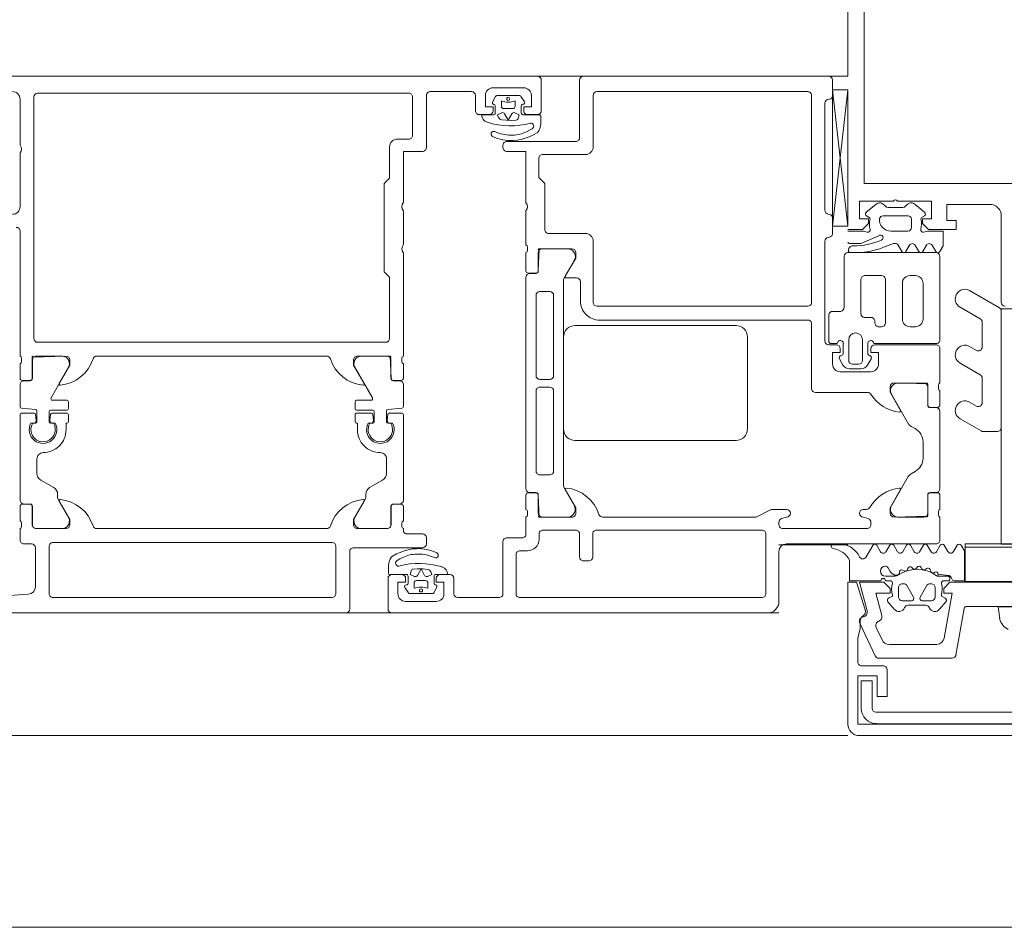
# Model space of a CAD drawing. Header units: centimetres. Extents: x -1737 to 22393, y -8842 to 3838.
# Tile 40 of 167: x 439 to 452, y 381 to 393. Entities that reach past the tile are written whole.
import ezdxf

# ---------------------------------------------------------------- set-up
doc = ezdxf.new("R2010")
doc.units = ezdxf.units.CM
for name, color, linetype, lineweight in [('A-AREA', 32, 'Continuous', 13), ('A-DETL-GENF', 92, 'Continuous', 9), ('A-DOOR', 31, 'Continuous', 13), ('A-GLAZ-CWMG', 51, 'Continuous', 13)]:
    doc.layers.add(name, color=color, linetype=linetype, lineweight=lineweight)

# ---------------------------------------------------------------- blocks, each defined once
blk = doc.blocks.new('Schueco_FWS_ADS-70-HD_inw_Family-01 - FWS SI insert unit-2507568-3_piętro I __3_90 m_ - stan projektowany')
at = {"layer": 'A-DETL-GENF'}
for p, q in [((51.6, 0.9), (-51.6, 0.9)), ((-52.5, -6.1), (52.5, -6.1))]:
    blk.add_line(p, q, dxfattribs=at)
at = {"layer": 'A-DOOR'}
for p, q in [((-46.55, 0.9), (-51.45, 0.9)), ((-38.75, 0.9), (-45.95, 0.9)), ((-46.5, 0.45), (-46.5, 0.85)), ((-46, 0.85), (-46, 0.1)), ((-51.6, 0.75), (-51.6, 0.1)), ((-51.43, -0.13), (-51.43, 0.65)), ((-51.38, 0.7), (-48.22, 0.7)), ((-48.17, 0.65), (-48.17, 0.14)), ((-48, -0.03), (-48, 0.65)), ((-47.95, 0.7), (-47.41, 0.7)), ((-47.36, 0.65), (-47.36, 0.45)), ((-47.13, 0.75), (-46.73, 0.75)), ((-47.078, 0.648), (-46.783, 0.648)), ((-45.82, 0.03), (-45.82, 0.65)), ((-45.77, 0.7), (-42.13, 0.7)), ((-42.08, 0.65), (-42.08, 0.03)), ((-47.136, 0.563), (-47.096, 0.637)), ((-47.102, 0.419), (-47.102, 0.514)), ((-47.021, 0.508), (-47.021, 0.578)), ((-46.841, 0.578), (-46.841, 0.508)), ((-46.766, 0.638), (-46.719, 0.566)), ((-46.761, 0.515), (-46.761, 0.419)), ((-41.9, 0.05), (-41.9, 0.557)), ((-47.31, 0.4), (-47.18, 0.4)), ((-47.279, 0.399), (-47.122, 0.399)), ((-46.871, 0.478), (-46.991, 0.478)), ((-46.741, 0.399), (-46.526, 0.399)), ((-46.68, 0.4), (-46.55, 0.4)), ((-47.204, 0.301), (-47.205, 0.301)), ((-49.17, 0.17), (-49.17, -0.13)), ((-49.05, 0.22), (-49.12, 0.22)), ((-49, -0.13), (-49, 0.17)), ((-47.105, 0.178), (-47.08, 0.167)), ((-51.7, 0), (-53.65, 0)), ((-48.22, 0.09), (-48.32, 0.09)), ((-46.05, 0.05), (-46.95, 0.05)), ((-53.7, -0.05), (-53.7, -0.35)), ((-48.47, -0.06), (-48.47, -0.13)), ((-48.25, -0.08), (-48.05, -0.08)), ((-47, 0), (-47, -0.08)), ((-42.13, -0.02), (-45.77, -0.02)), ((-41.75, 0), (-41.85, 0)), ((-41.7, -0.2), (-41.7, -0.05)), ((-52.8, -0.283), (-52.8, -0.25)), ((-52.75, -0.2), (-51.65, -0.2)), ((-51.6, -0.25), (-51.6, -0.283)), ((-49.22, -0.18), (-51.38, -0.18)), ((-48.52, -0.18), (-48.95, -0.18)), ((-48.3, -0.35), (-48.3, -0.13)), ((-46.95, -0.13), (-46.75, -0.13)), ((-46.7, -0.18), (-46.7, -0.2)), ((-46.68, -0.227), (-46.68, -0.273)), ((-46.542, -0.488), (-46.542, -0.25)), ((-46.539, -0.491), (-46.539, -0.251)), ((-46.492, -0.2), (-46.1, -0.2)), ((-46.489, -0.201), (-46.141, -0.201)), ((-45.7, -0.2), (-42.7, -0.2)), ((-42.3, -0.2), (-41.908, -0.2)), ((-41.911, -0.201), (-42.259, -0.201)), ((-41.861, -0.491), (-41.861, -0.251)), ((-41.858, -0.25), (-41.858, -0.488)), ((-41.72, -0.273), (-41.72, -0.227)), ((-53.68, -0.377), (-53.68, -0.423)), ((-53.141, -0.351), (-53.491, -0.351)), ((-52.7, -0.35), (-52.766, -0.33)), ((-51.634, -0.33), (-51.7, -0.35)), ((-51.489, -0.445), (-51.311, -0.355)), ((-51.288, -0.35), (-49.3, -0.35)), ((-48.511, -0.351), (-48.858, -0.351)), ((-48.32, -0.423), (-48.32, -0.377)), ((-46.7, -0.3), (-46.7, -0.488)), ((-46.071, -0.354), (-46.203, -0.582)), ((-42.328, -0.354), (-42.197, -0.582)), ((-41.7, -0.488), (-41.7, -0.3)), ((-53.7, -0.45), (-53.7, -0.638)), ((-53.541, -0.401), (-53.541, -0.641)), ((-53.287, -0.878), (-53.071, -0.504)), ((-52.743, -0.45), (-52.7, -0.45)), ((-51.7, -0.45), (-51.512, -0.45)), ((-48.928, -0.504), (-48.797, -0.731)), ((-48.461, -0.641), (-48.461, -0.401)), ((-48.3, -0.638), (-48.3, -0.45)), ((-46.7, -1.686), (-46.7, -0.571)), ((-46.67, -0.518), (-46.572, -0.518)), ((-46.65, -0.521), (-46.569, -0.521)), ((-46.21, -0.607), (-46.21, -0.649)), ((-42.19, -0.607), (-42.19, -0.649)), ((-41.75, -0.521), (-41.831, -0.521)), ((-41.828, -0.518), (-41.73, -0.518)), ((-41.7, -1.686), (-41.7, -0.571)), ((-53.7, -0.721), (-53.7, -1.729)), ((-53.67, -0.668), (-53.572, -0.668)), ((-53.571, -0.671), (-53.65, -0.671)), ((-48.791, -0.756), (-48.791, -3.445)), ((-48.351, -0.671), (-48.431, -0.671)), ((-48.428, -0.668), (-48.33, -0.668)), ((-48.3, -3.479), (-48.3, -0.721)), ((-46.43, -0.833), (-46.26, -0.735)), ((-41.97, -0.833), (-42.14, -0.735)), ((-53.379, -0.946), (-53.325, -0.915)), ((-48.661, -1.995), (-48.661, -0.95)), ((-48.611, -0.9), (-48.481, -0.9)), ((-48.431, -0.95), (-48.431, -1.995)), ((-46.48, -0.92), (-46.48, -1.111)), ((-41.92, -0.92), (-41.92, -1.111)), ((-53.48, -1.33), (-53.48, -1.12)), ((-48.94, -1.35), (-51.04, -1.35)), ((-53.326, -1.534), (-53.378, -1.504)), ((-51.19, -1.5), (-51.19, -2.7)), ((-48.79, -2.7), (-48.79, -1.5)), ((-53.071, -1.946), (-53.288, -1.571)), ((-46.559, -1.576), (-46.52, -1.576)), ((-46.535, -1.575), (-46.5, -1.575)), ((-46.49, -1.609), (-46.497, -1.688)), ((-46.48, -1.595), (-46.48, -1.735)), ((-46.32, -1.725), (-46.32, -1.595)), ((-46.303, -1.688), (-46.31, -1.609)), ((-46.3, -1.575), (-46.264, -1.575)), ((-46.28, -1.576), (-46.241, -1.576)), ((-46.07, -1.596), (-46.07, -1.686)), ((-42.33, -1.596), (-42.33, -1.686)), ((-42.12, -1.576), (-42.159, -1.576)), ((-42.1, -1.575), (-42.135, -1.575)), ((-42.097, -1.688), (-42.09, -1.609)), ((-42.08, -1.725), (-42.08, -1.595)), ((-41.92, -1.595), (-41.92, -1.735)), ((-41.91, -1.609), (-41.903, -1.688)), ((-41.864, -1.575), (-41.9, -1.575)), ((-41.841, -1.576), (-41.88, -1.576)), ((-53.67, -1.782), (-53.572, -1.782)), ((-53.65, -1.779), (-53.571, -1.779)), ((-46.7, -1.791), (-46.7, -2.079)), ((-46.517, -1.706), (-46.68, -1.706)), ((-46.5, -1.755), (-46.68, -1.771)), ((-46.09, -1.745), (-46.3, -1.745)), ((-46.09, -1.706), (-46.283, -1.706)), ((-46.07, -1.855), (-46.07, -1.765)), ((-42.33, -1.855), (-42.33, -1.765)), ((-42.31, -1.706), (-42.117, -1.706)), ((-42.31, -1.745), (-42.1, -1.745)), ((-41.9, -1.755), (-41.72, -1.771)), ((-41.883, -1.706), (-41.72, -1.706)), ((-41.7, -1.791), (-41.7, -2.079)), ((-53.7, -2), (-53.7, -1.812)), ((-53.541, -1.809), (-53.541, -2.049)), ((-46.071, -2.296), (-46.296, -1.905)), ((-46.279, -1.875), (-46.09, -1.875)), ((-42.328, -2.296), (-42.104, -1.905)), ((-42.121, -1.875), (-42.31, -1.875)), ((-53.68, -2.073), (-53.68, -2.027)), ((-52.757, -1.977), (-52.075, -1.977)), ((-52.027, -2.017), (-52.027, -2.88)), ((-48.481, -2.045), (-48.611, -2.045)), ((-53.7, -2.547), (-53.7, -2.1)), ((-53.491, -2.099), (-53.141, -2.099)), ((-48.481, -2.147), (-48.611, -2.147)), ((-46.7, -2.162), (-46.7, -2.35)), ((-46.572, -2.132), (-46.67, -2.132)), ((-46.65, -2.129), (-46.569, -2.129)), ((-46.539, -2.159), (-46.539, -2.399)), ((-41.861, -2.159), (-41.861, -2.399)), ((-41.75, -2.129), (-41.831, -2.129)), ((-41.73, -2.132), (-41.828, -2.132)), ((-41.7, -2.35), (-41.7, -2.162)), ((-52.4, -2.247), (-52.8, -2.247)), ((-52.67, -2.284), (-52.522, -2.284)), ((-48.661, -2.197), (-48.661, -3.242)), ((-48.431, -3.242), (-48.431, -2.197)), ((-52.802, -2.413), (-52.757, -2.334)), ((-52.69, -2.664), (-52.69, -2.394)), ((-52.64, -2.344), (-52.56, -2.344)), ((-52.51, -2.394), (-52.51, -2.664)), ((-52.435, -2.334), (-52.39, -2.413)), ((-46.68, -2.377), (-46.68, -2.423)), ((-41.72, -2.423), (-41.72, -2.377)), ((-52.76, -2.61), (-52.76, -2.486)), ((-52.44, -2.488), (-52.44, -2.61)), ((-46.7, -2.45), (-46.7, -3.8)), ((-46.489, -2.449), (-46.141, -2.449)), ((-42.7, -2.45), (-45.7, -2.45)), ((-41.911, -2.449), (-42.259, -2.449)), ((-41.7, -4.08), (-41.7, -2.45)), ((-53.7, -3.755), (-53.7, -2.668)), ((-53.659, -2.614), (-52.839, -2.614)), ((-52.85, -2.597), (-53.65, -2.597)), ((-52.361, -2.614), (-52.28, -2.614)), ((-52.25, -2.597), (-52.35, -2.597)), ((-52.25, -2.644), (-52.25, -2.989)), ((-52.2, -3.95), (-52.2, -2.644)), ((-41.93, -2.63), (-46.47, -2.63)), ((-41.88, -5.83), (-41.88, -2.68)), ((-53.48, -3.4), (-53.48, -2.934)), ((-53.38, -2.834), (-53.31, -2.834)), ((-53.21, -2.934), (-53.21, -3.4)), ((-52.99, -3.459), (-52.99, -2.875)), ((-52.936, -2.834), (-52.895, -2.834)), ((-52.85, -2.884), (-52.85, -2.914)), ((-52.796, -2.954), (-52.715, -2.954)), ((-51.978, -2.92), (-49.26, -2.92)), ((-51.04, -2.85), (-48.94, -2.85)), ((-52.67, -3.004), (-52.67, -3.45)), ((-52.3, -3.034), (-52.409, -3.034)), ((-52.45, -3.088), (-52.45, -3.755)), ((-52.027, -5.85), (-52.027, -3.15)), ((-51.977, -3.1), (-49.227, -3.1)), ((-49.176, -3.15), (-49.176, -3.95)), ((-49.01, -3.17), (-49.01, -3.42)), ((-48.611, -3.292), (-48.481, -3.292)), ((-53.31, -3.5), (-53.38, -3.5)), ((-52.715, -3.5), (-52.936, -3.5)), ((-48.96, -3.47), (-48.824, -3.47)), ((-48.798, -3.47), (-48.93, -3.699)), ((-48.461, -3.799), (-48.461, -3.559)), ((-48.431, -3.529), (-48.35, -3.529)), ((-48.428, -3.532), (-48.33, -3.532)), ((-48.3, -3.562), (-48.3, -3.8)), ((-52.5, -3.8), (-53.65, -3.8)), ((-48.859, -3.849), (-48.511, -3.849)), ((-48.32, -3.827), (-48.32, -3.873)), ((-48.3, -3.9), (-48.3, -4.35)), ((-46.7, -3.9), (-46.7, -4.35)), ((-52.3, -4.25), (-52.3, -4.052)), ((-52.26, -4.003), (-52.24, -3.999)), ((-49.077, -4.05), (-48.597, -4.05)), ((-52.3, -4.147), (-52.5, -5.922)), ((-52.24, -4.303), (-52.26, -4.299)), ((-52.2, -5.749), (-52.2, -4.352)), ((-41.7, -5.1), (-41.7, -4.4)), ((-48.517, -5.08), (-49.077, -5.08)), ((-49.176, -5.18), (-49.176, -5.85)), ((-48.05, -5.25), (-48.95, -5.25)), ((-48, -5.17), (-48, -5.2)), ((-47, -5.17), (-47, -5.85)), ((-41.7, -5.8), (-41.7, -5.2)), ((-49, -5.3), (-49, -6.05)), ((-47.895, -5.378), (-47.92, -5.367)), ((-46.82, -5.33), (-46.82, -5.83)), ((-46.62, -5.28), (-46.77, -5.28)), ((-47.796, -5.501), (-47.795, -5.501)), ((-48.5, -5.65), (-48.5, -6.05)), ((-48.259, -5.599), (-48.473, -5.599)), ((-48.32, -5.6), (-48.45, -5.6)), ((-48.239, -5.715), (-48.239, -5.619)), ((-47.898, -5.619), (-47.898, -5.714)), ((-47.721, -5.599), (-47.878, -5.599)), ((-47.69, -5.6), (-47.82, -5.6)), ((-47.64, -5.85), (-47.64, -5.65)), ((-48.234, -5.838), (-48.28, -5.766)), ((-48.159, -5.778), (-48.159, -5.708)), ((-48.129, -5.678), (-48.009, -5.678)), ((-47.979, -5.708), (-47.979, -5.778)), ((-47.864, -5.763), (-47.903, -5.837)), ((-52.3, -6.05), (-52.3, -5.851)), ((-52.26, -5.802), (-52.24, -5.798)), ((-49.227, -5.9), (-51.977, -5.9)), ((-47.921, -5.848), (-48.217, -5.848)), ((-47.05, -5.9), (-47.59, -5.9)), ((-46.77, -5.88), (-41.93, -5.88)), ((-47.87, -5.95), (-48.27, -5.95)), ((-49.05, -6.1), (-52.25, -6.1))]:
    blk.add_line(p, q, dxfattribs=at)
at = {"layer": 'A-DOOR', "flags": 128}
for points in [[(-47.13, 0.45), (-47.13, 0.5), (-47.23, 0.5), (-47.23, 0.65)], [(-46.63, 0.65), (-46.63, 0.5), (-46.73, 0.5), (-46.73, 0.45)], [(-41.807, 0.657), (-41.2, 0.7), (-39.61, 0.7)], [(-47.058, 0.363), (-47.062, 0.372), (-47.072, 0.399), (-47.017, 0.424)], [(-46.978, 0.411), (-46.931, 0.326), (-46.883, 0.411)], [(-46.844, 0.424), (-46.791, 0.399), (-46.803, 0.35)], [(-46.83, 0.328), (-46.884, 0.324), (-46.96, 0.326), (-47.017, 0.332)], [(-46.507, 0.378), (-46.507, 0.278), (-46.51, 0.257)], [(-46.539, 0.178), (-46.546, 0.169), (-46.612, 0.131), (-46.659, 0.11), (-46.711, 0.091), (-46.763, 0.075), (-46.816, 0.065), (-46.871, 0.062)], [(-46.694, 0.176), (-46.653, 0.196), (-46.621, 0.216)], [(-46.05, -0.25), (-46.05, -0.32), (-46.188, -0.559)], [(-42.212, -0.559), (-42.35, -0.32), (-42.35, -0.25)], [(-53.542, -0.638), (-53.542, -0.362), (-53.1, -0.35)], [(-48.9, -0.35), (-48.47, -0.35), (-48.458, -0.638)], [(-53.05, -0.4), (-53.05, -0.47), (-53.188, -0.709)], [(-48.811, -0.71), (-48.95, -0.47), (-48.95, -0.4)], [(-46.1, -1.491), (-46.1, -1.576), (-46.09, -1.576)], [(-42.3, -1.491), (-42.3, -1.576), (-42.31, -1.576)], [(-53.05, -2.05), (-53.05, -1.98), (-53.188, -1.741)], [(-53.542, -1.812), (-53.542, -2.088), (-53.1, -2.1)], [(-46.1, -2.45), (-46.53, -2.45), (-46.542, -2.162)], [(-46.188, -2.091), (-46.05, -2.33), (-46.05, -2.4)], [(-42.35, -2.4), (-42.35, -2.33), (-42.212, -2.091)], [(-41.858, -2.162), (-41.858, -2.438), (-42.3, -2.45)], [(-52.9, -2.347), (-52.9, -2.497), (-52.8, -2.497), (-52.8, -2.547)], [(-52.4, -2.547), (-52.4, -2.497), (-52.3, -2.497), (-52.3, -2.347)], [(-46.52, -2.68), (-46.52, -3.48), (-46.45, -3.55), (-46.45, -4.7), (-46.52, -4.77), (-46.52, -5.18)], [(-48.812, -3.491), (-48.95, -3.73), (-48.95, -3.8)], [(-48.9, -3.85), (-48.47, -3.85), (-48.458, -3.562)], [(-48.546, -4.1), (-48.546, -4.7), (-48.466, -4.78), (-48.466, -5.03)], [(-52.5, -4.147), (-52.5, -5.922), (-52.3, -5.922), (-52.3, -4.147), (-52.5, -4.147), (-52.3, -5.922)], [(-48.3, -4.45), (-48.3, -5.12), (-48.05, -5.12)], [(-46.7, -4.45), (-46.7, -5.12), (-46.95, -5.12)], [(-48.461, -5.378), (-48.454, -5.369), (-48.388, -5.331), (-48.341, -5.31), (-48.289, -5.291), (-48.237, -5.275), (-48.184, -5.266), (-48.129, -5.262)], [(-48.306, -5.376), (-48.347, -5.397), (-48.379, -5.416)], [(-48.493, -5.578), (-48.493, -5.478), (-48.49, -5.457)], [(-48.45, -6.1), (-41.2, -6.1), (-41.2, -5.76), (-41.31, -5.65), (-41.37, -5.65), (-41.37, -5.8)], [(-48.37, -5.85), (-48.37, -5.7), (-48.27, -5.7), (-48.27, -5.65)], [(-48.156, -5.624), (-48.209, -5.599), (-48.197, -5.55)], [(-48.17, -5.528), (-48.116, -5.524), (-48.04, -5.526), (-47.983, -5.532)], [(-48.021, -5.611), (-48.069, -5.526), (-48.117, -5.611)], [(-47.941, -5.564), (-47.938, -5.572), (-47.928, -5.599), (-47.983, -5.624)], [(-47.87, -5.65), (-47.87, -5.7), (-47.77, -5.7), (-47.77, -5.85)]]:
    blk.add_lwpolyline(points, dxfattribs=at)
for points in [[(-46.921, 0.623), (-46.913, 0.616), (-46.911, 0.606), (-46.913, 0.596), (-46.921, 0.589), (-46.931, 0.586), (-46.941, 0.589), (-46.948, 0.596), (-46.95, 0.606), (-46.948, 0.616), (-46.941, 0.623), (-46.931, 0.626)], [(-48.079, -5.823), (-48.086, -5.816), (-48.089, -5.806), (-48.086, -5.796), (-48.079, -5.789), (-48.069, -5.786), (-48.059, -5.789), (-48.052, -5.796), (-48.049, -5.806), (-48.052, -5.816), (-48.059, -5.823), (-48.069, -5.826)]]:
    blk.add_lwpolyline(points, close=True, dxfattribs=at)
at = {"layer": 'A-DOOR'}
for centre, radius, start, end in [((-51.45, 0.75), 0.15, 89.9995, 180.0016), ((-46.55, 0.85), 0.05, 0.0018, 89.9982), ((-45.95, 0.85), 0.05, 90.0015, 179.9985), ((-51.38, 0.65), 0.05, 90.0028, 179.9972), ((-48.22, 0.65), 0.05, 0, 90.0017), ((-47.95, 0.65), 0.05, 90.0009, 179.9991), ((-47.41, 0.65), 0.05, 0.0035, 89.9965), ((-47.13, 0.65), 0.1, 90, 180.0004), ((-47.079, 0.629), 0.0195, 88.6395, 154.2271), ((-46.783, 0.629), 0.0194, 29.7199, 90.6441), ((-46.73, 0.65), 0.1, 0.0018, 89.9982), ((-45.77, 0.65), 0.05, 90, 180), ((-42.13, 0.65), 0.05, 360, 90), ((-41.8, 0.557), 0.1, 94.0856, 180), ((-47.118, 0.554), 0.0202, 153.8011, 259.329), ((-47.122, 0.514), 0.0203, 0.4685, 89.2437), ((-46.931, 0.824), 0.262, 249.9155, 290.0845), ((-46.741, 0.515), 0.0199, 90.0276, 180.2616), ((-46.737, 0.555), 0.0204, 258.5702, 30.46), ((-47.31, 0.45), 0.05, 180.0009, 269.9991), ((-47.178, 0.398), 0.101, 179.6117, 254.7346), ((-47.18, 0.45), 0.05, 270.0035, 359.9965), ((-47.121, 0.418), 0.0198, 269.7003, 0.5845), ((-46.991, 0.508), 0.03, 179.9989, 269.9998), ((-47.005, 0.396), 0.03, 29.2633, 114.6153), ((-46.857, 0.396), 0.03, 64.7461, 150.7367), ((-46.871, 0.508), 0.03, 269.9998, 359.9994), ((-46.741, 0.418), 0.0198, 179.3558, 270.0686), ((-46.68, 0.45), 0.05, 179.9921, 270.0017), ((-46.55, 0.45), 0.05, 270.0035, 359.9965), ((-46.526, 0.379), 0.0198, 358.9506, 89.8998), ((-46.903, 1.254), 1, 252.4675, 285.1948), ((-47.012, 0.382), 0.05, 201.1765, 264.1559), ((-46.832, 0.358), 0.03, 273.5065, 346.1539), ((-46.637, 0.251), 0.0381, 294.2834, 95.9519), ((-46.739, 0.296), 0.232, 329.4906, 350.3162), ((-49.12, 0.17), 0.05, 90.0061, 179.9983), ((-49.05, 0.17), 0.05, 359.9921, 90.0035), ((-48.22, 0.14), 0.05, 269.9983, 0.0035), ((-47.121, 0.147), 0.0351, 64.2669, 244.2669), ((-46.894, 0.645), 0.513, 248.7446, 272.5887), ((-46.871, 0.513), 0.38, 269.9766, 297.6836), ((-51.7, 0.1), 0.1, 270.0025, 359.9971), ((-48.32, -0.06), 0.15, 89.9985, 180.0003), ((-46.899, 0.613), 0.552, 244.574, 272.9368), ((-46.95, 0), 0.05, 90.0015, 179.9985), ((-46.05, 0.1), 0.05, 269.9997, 0.0003), ((-45.77, 0.03), 0.05, 180, 270), ((-42.13, 0.03), 0.05, 270, 0), ((-41.85, 0.05), 0.05, 180, 270), ((-53.65, -0.05), 0.05, 89.9974, 180.0026), ((-48.25, -0.13), 0.05, 89.9983, 179.9991), ((-48.05, -0.03), 0.05, 270, 0.0017), ((-46.95, -0.08), 0.05, 180.0033, 269.9967), ((-41.75, -0.05), 0.05, 360, 90), ((-52.75, -0.25), 0.05, 89.9991, 180.0017), ((-51.65, -0.25), 0.05, 359.9991, 90.0043), ((-51.38, -0.13), 0.05, 180, 270), ((-49.22, -0.13), 0.05, 269.9996, 0.0004), ((-48.95, -0.13), 0.05, 180, 270.0017), ((-48.52, -0.13), 0.05, 269.9974, 0.0035), ((-46.75, -0.18), 0.05, 360, 90), ((-46.708, -0.227), 0.0279, 358.8354, 73.5801), ((-46.492, -0.25), 0.05, 90, 180), ((-46.489, -0.251), 0.05, 89.9997, 180.0003), ((-46.224, -0.082), 0.5, 275.6226, 342.2516), ((-46.155, -0.3), 0.1, 327.273, 81.8184), ((-46.1, -0.25), 0.05, 360, 90), ((-45.7, -0.25), 0.05, 90, 162.2516), ((-42.7, -0.25), 0.05, 17.7484, 90), ((-42.176, -0.082), 0.5, 197.7484, 264.3774), ((-42.3, -0.25), 0.05, 90, 180), ((-42.244, -0.3), 0.1, 98.1816, 212.727), ((-41.911, -0.251), 0.05, 359.9997, 90.0003), ((-41.908, -0.25), 0.05, 360, 90), ((-41.692, -0.227), 0.0279, 106.4199, 181.1646), ((-53.708, -0.377), 0.0279, 358.8354, 73.5801), ((-53.53, -0.362), 0.012, 90, 180), ((-53.491, -0.401), 0.05, 89.9997, 180.0003), ((-53.156, -0.45), 0.1, 327.273, 81.8184), ((-53.1, -0.4), 0.05, 0, 90), ((-52.75, -0.283), 0.05, 180, 251.684), ((-52.7, -0.4), 0.05, 270, 90), ((-51.7, -0.4), 0.05, 90, 270), ((-51.65, -0.283), 0.05, 288.316, 0), ((-51.288, -0.4), 0.05, 90, 116.5691), ((-49.3, -0.4), 0.05, 17.7451, 89.5825), ((-48.776, -0.232), 0.5, 197.7451, 264.3683), ((-48.9, -0.4), 0.05, 89.9988, 180.0012), ((-48.844, -0.45), 0.0999, 98.1274, 212.7816), ((-48.511, -0.401), 0.05, 359.9997, 90.0003), ((-48.47, -0.362), 0.012, 0, 90), ((-48.292, -0.377), 0.0279, 106.4199, 181.1646), ((-46.708, -0.273), 0.0279, 286.4246, 1.1629), ((-41.692, -0.273), 0.0279, 178.8371, 253.5754), ((-53.708, -0.423), 0.0279, 286.4246, 1.1629), ((-53.224, -0.232), 0.5, 275.6226, 330.8864), ((-52.743, -0.5), 0.05, 90, 150.8726), ((-51.512, -0.4), 0.05, 270, 296.4917), ((-48.292, -0.423), 0.0279, 178.8371, 253.5754), ((-46.67, -0.488), 0.03, 180, 270), ((-46.572, -0.488), 0.03, 270, 0), ((-46.569, -0.491), 0.03, 270, 360), ((-41.831, -0.491), 0.03, 180, 270), ((-41.828, -0.488), 0.03, 180, 270), ((-41.73, -0.488), 0.03, 270, 360), ((-53.67, -0.638), 0.03, 180, 270), ((-53.572, -0.638), 0.03, 270, 0), ((-53.571, -0.641), 0.03, 270, 360), ((-48.431, -0.641), 0.03, 180, 270), ((-48.428, -0.638), 0.03, 180, 270), ((-48.33, -0.638), 0.03, 270, 0), ((-46.65, -0.571), 0.05, 90, 180), ((-46.16, -0.607), 0.05, 150, 180), ((-46.176, -0.566), 0.0138, 150, 275.6226), ((-42.224, -0.566), 0.0138, 264.3774, 30), ((-42.24, -0.607), 0.05, 0, 30), ((-41.75, -0.571), 0.05, 360, 90), ((-53.65, -0.721), 0.05, 90, 180), ((-53.176, -0.716), 0.0138, 150, 275.6226), ((-48.824, -0.716), 0.0139, 264.3683, 24.0577), ((-48.841, -0.756), 0.05, 0, 30), ((-48.35, -0.721), 0.05, 0.0082, 90.9888), ((-46.31, -0.649), 0.1, 300.035, 359.9651), ((-42.09, -0.649), 0.1, 180.0349, 239.965), ((-53.374, -0.828), 0.1, 299.5684, 330), ((-46.38, -0.92), 0.1, 120.0232, 179.9752), ((-42.02, -0.92), 0.1, 0.0248, 59.9768), ((-53.28, -1.12), 0.2, 119.5684, 180), ((-48.611, -0.95), 0.05, 90, 180), ((-48.481, -0.95), 0.05, 360, 90), ((-46.4, -1.111), 0.0799, 179.9364, 270.0625), ((-42, -1.111), 0.0799, 269.9375, 0.0636), ((-46.4, -1.491), 0.3, 359.9989, 90.0011), ((-42, -1.491), 0.3, 89.9989, 180.0011), ((-53.28, -1.33), 0.2, 180, 240.6936), ((-51.04, -1.5), 0.15, 90.0019, 179.9981), ((-48.94, -1.5), 0.15, 0.0004, 89.9996), ((-46.4, -1.491), 0.18, 331.9104, 208.0896), ((-46.4, -1.492), 0.159, 328.4844, 211.5156), ((-42, -1.491), 0.18, 331.9104, 208.0896), ((-42, -1.492), 0.159, 328.4844, 211.5156), ((-53.375, -1.621), 0.1, 30, 60.6936), ((-46.52, -1.606), 0.03, 354.9998, 90), ((-46.5, -1.595), 0.02, 0.112, 89.8858), ((-46.3, -1.595), 0.02, 90.1134, 179.8888), ((-46.28, -1.606), 0.03, 90, 185.0002), ((-46.09, -1.596), 0.02, 0, 90), ((-42.31, -1.596), 0.02, 90, 180), ((-42.12, -1.606), 0.03, 354.9998, 90), ((-42.1, -1.595), 0.02, 0.1112, 89.8866), ((-41.9, -1.595), 0.02, 90.1142, 179.888), ((-41.88, -1.606), 0.03, 90, 185.0002), ((-53.65, -1.729), 0.05, 180, 270), ((-53.67, -1.812), 0.03, 90, 180), ((-53.572, -1.812), 0.03, 360, 90), ((-53.571, -1.809), 0.03, 0, 90), ((-53.176, -1.734), 0.0138, 84.3774, 210), ((-53.224, -2.218), 0.5, 31.871, 84.3774), ((-46.68, -1.686), 0.02, 180, 270), ((-46.68, -1.791), 0.02, 90.1164, 179.888), ((-46.517, -1.686), 0.02, 270, 354.9998), ((-46.5, -1.735), 0.02, 270.1156, 359.8888), ((-46.3, -1.725), 0.02, 180.1088, 269.8956), ((-46.283, -1.686), 0.02, 185.0002, 270), ((-46.09, -1.686), 0.02, 270, 0), ((-46.09, -1.765), 0.02, 0.1112, 89.8866), ((-42.31, -1.686), 0.02, 180, 270), ((-42.31, -1.765), 0.02, 90.1134, 179.8888), ((-42.117, -1.686), 0.02, 270, 354.9998), ((-42.1, -1.725), 0.02, 270.1044, 359.8912), ((-41.9, -1.735), 0.02, 180.1112, 269.8844), ((-41.883, -1.686), 0.02, 185.0002, 270), ((-41.72, -1.686), 0.02, 270, 0), ((-41.72, -1.791), 0.02, 0.112, 89.8836), ((-46.279, -1.895), 0.02, 90, 209.8798), ((-46.09, -1.855), 0.02, 270.1194, 359.8828), ((-42.31, -1.855), 0.02, 180.1172, 269.8806), ((-42.121, -1.895), 0.02, 330.1202, 90), ((-53.708, -2.027), 0.0279, 358.8371, 73.5754), ((-53.491, -2.049), 0.05, 179.9997, 270.0003), ((-53.156, -2), 0.1, 278.1816, 32.727), ((-53.1, -2.05), 0.05, 270, 360), ((-52.757, -1.927), 0.05, 211.871, 270), ((-52.075, -2.027), 0.05, 11.5556, 90), ((-48.611, -1.995), 0.05, 180, 270), ((-48.481, -1.995), 0.05, 270, 0), ((-53.708, -2.073), 0.0279, 286.4199, 1.1646), ((-53.53, -2.088), 0.012, 180, 270), ((-48.611, -2.197), 0.05, 90, 180), ((-48.481, -2.197), 0.05, 0, 90), ((-46.65, -2.079), 0.05, 180, 270), ((-46.67, -2.162), 0.03, 90, 180), ((-46.572, -2.162), 0.03, 0, 90), ((-46.569, -2.159), 0.03, 359.9921, 90), ((-46.176, -2.084), 0.0138, 84.3774, 210), ((-46.224, -2.568), 0.5, 17.7484, 84.3774), ((-42.176, -2.568), 0.5, 95.6226, 162.2516), ((-42.224, -2.084), 0.0138, 330, 95.6226), ((-41.831, -2.159), 0.03, 90, 180.0079), ((-41.828, -2.162), 0.03, 90, 180), ((-41.75, -2.079), 0.05, 270, 0), ((-41.73, -2.162), 0.03, 360, 90), ((-52.8, -2.347), 0.1, 90, 180), ((-52.67, -2.384), 0.1, 89.9997, 150.0003), ((-52.522, -2.384), 0.1, 29.9996, 90.0004), ((-52.4, -2.347), 0.1, 0, 90), ((-46.155, -2.35), 0.1, 278.1816, 32.727), ((-42.244, -2.35), 0.1, 147.273, 261.8184), ((-52.776, -2.428), 0.03, 150.0006, 254.9995), ((-52.64, -2.394), 0.05, 90.0233, 179.9767), ((-52.56, -2.394), 0.05, 0.0223, 89.9779), ((-52.416, -2.428), 0.03, 275.4114, 30.0001), ((-46.708, -2.377), 0.0279, 358.8371, 73.5754), ((-46.708, -2.423), 0.0279, 286.4199, 1.1646), ((-46.53, -2.438), 0.012, 180, 270), ((-46.489, -2.399), 0.05, 179.9997, 270.0003), ((-46.1, -2.4), 0.05, 270, 0), ((-45.7, -2.4), 0.05, 197.7484, 270), ((-42.7, -2.4), 0.05, 270, 342.2516), ((-42.3, -2.4), 0.05, 180, 270), ((-41.911, -2.399), 0.05, 269.9997, 0.0003), ((-41.87, -2.438), 0.012, 270, 0), ((-41.692, -2.377), 0.0279, 106.4246, 181.1629), ((-41.692, -2.423), 0.0279, 178.8354, 253.5801), ((-53.65, -2.547), 0.05, 179.9946, 270.0054), ((-52.85, -2.547), 0.05, 270, 360), ((-52.791, -2.487), 0.0311, 1.5217, 76.9862), ((-52.41, -2.488), 0.03, 95.4114, 180), ((-52.35, -2.547), 0.05, 180, 270), ((-53.65, -2.663), 0.05, 100.5861, 185.2962), ((-52.799, -2.614), 0.0397, 179.5422, 6.5117), ((-52.6, -2.664), 0.09, 180, 360), ((-52.401, -2.614), 0.0397, 173.4883, 0.4578), ((-52.28, -2.644), 0.03, 360, 90), ((-52.25, -2.647), 0.05, 3.2538, 90), ((-46.47, -2.68), 0.05, 90.0018, 179.9982), ((-41.93, -2.68), 0.05, 0.0004, 89.9996), ((-51.04, -2.7), 0.15, 179.9985, 270.0015), ((-48.94, -2.7), 0.15, 269.9971, 0.0029), ((-53.38, -2.934), 0.1, 89.9997, 180.0003), ((-53.31, -2.934), 0.1, 360, 90.0004), ((-52.941, -2.884), 0.05, 84.7061, 169.4127), ((-52.9, -2.884), 0.05, 0.0005, 84.7062), ((-52.801, -2.904), 0.05, 190.5876, 275.2937), ((-52.72, -3.004), 0.05, 359.9999, 84.7054), ((-51.978, -2.87), 0.05, 191.5556, 270), ((-49.26, -3.17), 0.25, 360, 90), ((-52.4, -3.083), 0.05, 100.5887, 185.2926), ((-52.3, -2.984), 0.05, 270.0003, 354.7049), ((-51.977, -3.15), 0.05, 90, 180), ((-49.227, -3.15), 0.05, 0.0035, 89.9965), ((-48.611, -3.242), 0.05, 180, 270), ((-48.481, -3.242), 0.05, 270, 0), ((-53.38, -3.4), 0.1, 179.9998, 270.0002), ((-53.31, -3.4), 0.1, 269.9998, 359.9998), ((-52.941, -3.45), 0.05, 190.5869, 275.2949), ((-52.72, -3.45), 0.05, 275.2946, 0.0001), ((-48.96, -3.42), 0.05, 180, 270), ((-48.858, -3.438), 0.0682, 332.011, 354.0948), ((-48.824, -3.484), 0.0138, 330, 90), ((-48.43, -3.56), 0.0311, 92.0507, 177.9493), ((-48.428, -3.562), 0.03, 90, 180), ((-48.35, -3.479), 0.05, 269.9997, 0.0003), ((-48.33, -3.562), 0.03, 0, 90), ((-48.844, -3.75), 0.1, 148.9475, 261.7903), ((-53.65, -3.75), 0.05, 185.2937, 269.9972), ((-52.5, -3.75), 0.05, 269.9986, 354.7066), ((-48.9, -3.8), 0.05, 180, 270), ((-48.511, -3.799), 0.05, 270, 0.0003), ((-48.47, -3.838), 0.012, 270, 0), ((-48.292, -3.827), 0.0279, 106.4246, 181.1629), ((-46.752, -3.85), 0.0725, 316.3959, 43.6041), ((-52.25, -3.95), 0.05, 281.2495, 0), ((-49.077, -3.95), 0.1, 180, 270), ((-48.292, -3.873), 0.0279, 178.8354, 253.5801), ((-52.25, -4.052), 0.05, 101.2495, 180), ((-48.597, -4.1), 0.05, 359.9991, 90.0061), ((-41.65, -4.08), 0.05, 179.9998, 270.0002), ((-52.25, -4.25), 0.05, 180, 258.7505), ((-52.25, -4.352), 0.05, 0, 78.7505), ((-48.247, -4.4), 0.0725, 136.3948, 223.6052), ((-46.752, -4.4), 0.0725, 316.3959, 43.6042), ((-41.6, -4.4), 0.1, 90.0006, 179.9994), ((-49.077, -5.18), 0.1, 89.9996, 180.0009), ((-48.517, -5.03), 0.05, 270.0044, 359.9965), ((-48.05, -5.17), 0.05, 359.9913, 90.0035), ((-46.95, -5.17), 0.05, 89.9996, 180.0013), ((-41.647, -5.15), 0.0725, 136.3959, 223.6041), ((-48.95, -5.3), 0.05, 89.9993, 180.0007), ((-48.101, -5.813), 0.552, 64.574, 92.9368), ((-48.05, -5.2), 0.05, 269.993, 0.0035), ((-46.62, -5.18), 0.1, 269.9999, 0.0001), ((-48.261, -5.496), 0.232, 149.4906, 170.3162), ((-48.129, -5.713), 0.38, 89.9766, 117.6836), ((-48.106, -5.845), 0.513, 68.7446, 92.5887), ((-47.879, -5.347), 0.0351, 244.2669, 64.2669), ((-46.77, -5.33), 0.05, 89.9989, 180.0004), ((-48.363, -5.451), 0.0381, 114.2834, 275.9519), ((-48.097, -6.454), 1, 72.4675, 105.1948), ((-47.822, -5.598), 0.101, 359.6117, 74.7346), ((-48.45, -5.65), 0.05, 90.0015, 179.9985), ((-48.473, -5.579), 0.0198, 178.9506, 269.8998), ((-48.32, -5.65), 0.05, 359.9979, 90.0003), ((-48.259, -5.618), 0.0198, 359.3558, 90.0686), ((-48.168, -5.558), 0.03, 93.5065, 166.1539), ((-48.143, -5.596), 0.03, 244.7461, 330.7367), ((-47.995, -5.596), 0.03, 209.2633, 294.6153), ((-47.988, -5.582), 0.05, 21.1765, 84.1559), ((-47.878, -5.618), 0.0198, 89.7003, 180.5845), ((-47.82, -5.65), 0.05, 90, 180), ((-47.69, -5.65), 0.05, 359.9997, 90.0003), ((-52.25, -5.749), 0.05, 281.2495, 0), ((-48.263, -5.755), 0.0204, 78.5702, 210.46), ((-48.259, -5.715), 0.0199, 270.0276, 0.2616), ((-48.129, -5.708), 0.03, 89.9998, 179.9994), ((-48.069, -6.024), 0.262, 69.9155, 110.0845), ((-48.009, -5.708), 0.03, 359.9989, 89.9998), ((-47.878, -5.714), 0.0203, 180.4685, 269.2437), ((-47.882, -5.754), 0.0202, 333.8011, 79.329), ((-52.25, -5.851), 0.05, 101.2495, 180), ((-51.977, -5.85), 0.05, 179.9942, 270.0058), ((-49.227, -5.85), 0.05, 270.0006, 359.9994), ((-48.27, -5.85), 0.1, 180.0028, 269.9972), ((-48.217, -5.829), 0.0194, 209.7199, 270.6441), ((-47.921, -5.829), 0.0195, 268.6395, 334.2271), ((-47.87, -5.85), 0.1, 270.0006, 359.9994), ((-47.59, -5.85), 0.05, 180.0011, 269.9989), ((-47.05, -5.85), 0.05, 269.9997, 0.0007), ((-46.77, -5.83), 0.05, 179.9993, 269.9998), ((-41.93, -5.83), 0.05, 270.0004, 359.9996), ((-41.6, -5.8), 0.1, 180.0006, 269.999), ((-52.25, -6.05), 0.05, 180.0034, 269.9966), ((-49.05, -6.05), 0.05, 270.0003, 359.9997), ((-48.45, -6.05), 0.05, 180.0033, 269.9967)]:
    blk.add_arc(centre, radius, start, end, dxfattribs=at)
blk = doc.blocks.new('Rectangular Mullion - Schueco_FWS-50-SI_Tran_CovCap-20mm_Tran-55mm-2499579-3_piętro I __3_90 m_ - stan projektowany')
at = {"layer": 'A-GLAZ-CWMG', "lineweight": 9}
for p, q in [((448.977, 386.316), (449.877, 386.316)), ((364.043, 383.826), (449.877, 383.826))]:
    blk.add_line(p, q, dxfattribs=at)
blk = doc.blocks.new('Rectangular Mullion - SI_CovCap-20mm_Tran-55mm-V23-3_piętro I __3_90 m_ - stan projektowany')
at = {"layer": 'A-DETL-GENF'}
for p, q in [((2.29, 9.39), (2.29, 4.79)), ((2.5, 9.39), (2.5, 6.1)), ((1.623, 4.43), (1.499, 4.327)), ((1.745, 4.409), (1.737, 4.419)), ((1.975, 4.39), (1.783, 4.39)), ((2.022, 4.419), (2.014, 4.409)), ((2.26, 4.327), (2.136, 4.43)), ((0.499, 3.15), (0.499, 4.28)), ((1.503, 4.278), (1.538, 4.258)), ((2.043, 4.28), (1.716, 4.28)), ((2.221, 4.258), (2.256, 4.278)), ((1.669, 4.238), (1.669, 4.13)), ((1.717, 4.08), (1.939, 4.08)), ((2.088, 4.025), (2.309, 3.927)), ((1.354, 3.813), (1.402, 3.897)), ((1.475, 3.897), (1.522, 3.816)), ((1.575, 3.813), (1.624, 3.897)), ((1.695, 3.897), (1.743, 3.813)), ((1.795, 3.813), (1.843, 3.896)), ((1.904, 3.918), (2.045, 3.865)), ((2.35, 3.918), (2.479, 3.918)), ((0.912, 3.305), (0.524, 3.081)), ((0.774, 2.937), (1.037, 3.088)), ((0.499, 3.038), (0.499, 1.517)), ((0.749, 2.568), (0.749, 2.894)), ((0.912, 2.575), (0.824, 2.524)), ((0.774, 2.207), (1.037, 2.358)), ((0.749, 1.842), (0.749, 2.164)), ((0.912, 1.849), (0.824, 1.799)), ((0.761, 1.474), (1.037, 1.633)), ((0.549, 1.467), (0.736, 1.467)), ((1.075, -0.016), (1.123, -0.099)), ((1.196, -0.098), (1.244, -0.017)), ((1.296, -0.017), (1.345, -0.103)), ((1.414, -0.103), (1.464, -0.017)), ((1.516, -0.017), (1.565, -0.102)), ((1.634, -0.103), (1.684, -0.017)), ((1.736, -0.017), (1.785, -0.102)), ((1.853, -0.102), (1.903, -0.017)), ((1.955, -0.017), (2.005, -0.102)), ((2.073, -0.102), (2.124, -0.017)), ((2.175, -0.018), (2.263, -0.17)), ((1.379, -0.375), (1.366, -0.368)), ((1.427, -0.336), (1.422, -0.356)), ((1.487, -0.331), (1.476, -0.321)), ((1.546, -0.306), (1.536, -0.323)), ((1.605, -0.317), (1.597, -0.304)), ((1.668, -0.308), (1.653, -0.322)), ((1.722, -0.333), (1.717, -0.32)), ((1.786, -0.34), (1.768, -0.351)), ((1.828, -0.377), (1.827, -0.362)), ((1.975, -0.31), (1.947, -0.359)), ((1.249, -0.48), (1.184, -0.48)), ((1.882, -0.42), (2.01, -0.42)), ((2.01, -0.48), (1.95, -0.48)), ((1.36, -0.57), (1.36, -0.69)), ((1.438, -0.52), (1.41, -0.52)), ((1.556, -0.695), (1.464, -0.535)), ((1.736, -0.535), (1.644, -0.695)), ((1.79, -0.52), (1.762, -0.52)), ((1.84, -0.69), (1.84, -0.57)), ((1.304, -0.851), (1.222, -0.754)), ((1.41, -0.74), (1.53, -0.74)), ((1.67, -0.74), (1.79, -0.74)), ((1.978, -0.754), (1.896, -0.851)), ((0.025, -0.815), (0.953, -0.815)), ((0.982, -0.84), (1.09, -1.449)), ((1.715, -0.8), (1.485, -0.8)), ((2.131, -1.089), (2.055, -1.252)), ((2.145, -1.461), (2.344, -1.034)), ((1.964, -1.31), (1.342, -1.31)), ((1.139, -1.49), (2.1, -1.49)), ((2.04, -1.59), (2.32, -1.59)), ((2.135, -2.195), (-2.135, -2.195)), ((-2.125, -2.345), (2.125, -2.345)), ((2.35, -2.5), (-2.35, -2.5))]:
    blk.add_line(p, q, dxfattribs=at)
at = {"layer": 'A-DETL-GENF', "flags": 128}
for points in [[(-2.291, 4.9), (-2.291, 4.7), (2.289, 4.7), (2.289, 4.9)], [(0.649, 4.43), (1.209, 4.43), (1.209, 4.22), (1.089, 4.22), (1.089, 4.1), (1.449, 4.1), (1.529, 4.18), (1.529, 4.24), (1.409, 4.24), (1.409, 4.47), (1.855, 4.47)], [(1.904, 4.47), (2.349, 4.47), (2.349, 4.24), (2.23, 4.24), (2.23, 4.18), (2.31, 4.1), (2.499, 4.1)], [(1.512, 4.067), (1.461, 4.08), (1.259, 4.08), (1.259, 3.888), (1.302, 3.813)], [(2.499, 4.08), (2.298, 4.08), (2.247, 4.067)], [(0.199, 0.11), (0.199, -0.003), (0.499, -0.003), (0.499, 3.067), (0.174, 3.067), (0.174, 3.876)], [(1.115, -0.48), (0.98, -0.48), (0.98, -0.09), (1.023, -0.016)], [(2.48, -0.211), (2.48, -0.48), (2.07, -0.48)], [(1.244, -1.227), (1.14, -0.64), (1.25, -0.64), (1.25, -0.58), (1.17, -0.5), (-1.17, -0.5), (-1.25, -0.58), (-1.25, -0.64), (-1.14, -0.64), (-1.244, -1.227)], [(1.203, -0.42), (1.325, -0.42), (1.322, -0.394), (1.195, -0.41)], [(2.25, -0.874), (2.35, -0.5), (2.03, -0.5), (1.95, -0.58), (1.95, -0.64), (2.136, -0.64), (2.058, -0.934)], [(2.273, -0.858), (2.39, -0.5), (2.5, -0.5), (2.5, -2.35)], [(1.23, -0.709), (1.28, -0.68), (1.28, -0.667)], [(1.92, -0.667), (1.92, -0.68), (1.97, -0.709)], [(0.52, -0.974), (0.54, -0.821), (-0.54, -0.821), (-0.52, -0.974)], [(2.37, -1.54), (2.37, -1.224), (2.34, -1.106), (2.34, -1.001)], [(-1.99, -1.64), (-1.99, -1.99), (-2.12, -1.99), (-2.12, -1.72), (-2.37, -1.72), (-2.37, -2.35), (2.37, -2.35), (2.37, -1.72), (2.12, -1.72), (2.12, -1.99), (1.99, -1.99), (1.99, -1.64)], [(2.325, -2.145), (2.325, -1.785), (2.185, -1.785), (2.185, -2.145)]]:
    blk.add_lwpolyline(points, dxfattribs=at)
for points in [[(0.97, 0), (-0.97, 0), (-0.97, -0.04), (0.97, -0.04)], [(0.97, -0.04), (-0.97, -0.04), (-0.97, -0.49), (0.97, -0.49)]]:
    blk.add_lwpolyline(points, close=True, dxfattribs=at)
at = {"layer": 'A-DETL-GENF'}
for centre, radius, start, end in [((0.649, 4.28), 0.15, 89.9706, 180.0294), ((1.674, 4.368), 0.08, 38.8472, 129.685), ((1.783, 4.44), 0.05, 218.8472, 270), ((1.88, 4.465), 0.0255, 12.35, 167.65), ((1.975, 4.44), 0.05, 270, 321.1525), ((2.085, 4.368), 0.08, 50.315, 141.1525), ((1.518, 4.304), 0.03, 128.5798, 239.9915), ((1.528, 4.24), 0.02, 346.659, 60.0153), ((1.719, 4.23), 0.0499, 93.0107, 170.7737), ((1.94, 4.228), 0.148, 269.7596, 7.5836), ((2.04, 4.23), 0.0496, 20.3122, 87.2441), ((2.231, 4.24), 0.02, 119.9829, 193.3413), ((2.241, 4.304), 0.03, 300.0085, 51.4202), ((1.817, 4.172), 0.277, 166.659, 194.3746), ((1.72, 4.13), 0.0502, 180.2678, 266.6677), ((1.942, 4.172), 0.277, 345.6254, 13.3413), ((1.52, 4.096), 0.03, 255.4058, 14.3746), ((2.074, 3.995), 0.0337, 66, 246.9965), ((2.239, 4.096), 0.03, 165.6254, 284.5973), ((1.439, 3.877), 0.0414, 28.176, 151.824), ((1.66, 3.878), 0.0402, 27.6299, 152.2078), ((1.887, 3.871), 0.05, 69.464, 149.931), ((2.398, 4.798), 0.997, 249.31, 268.5011), ((2.426, 4.822), 0.933, 246.9965, 270.413), ((2.35, 4.018), 0.1, 246, 269.9999), ((2.434, 3.831), 0.059, 345.3964, 91.4026), ((2.479, 3.938), 0.02, 270.0007, 359.9993), ((1.328, 3.828), 0.0301, 210.1258, 329.8742), ((1.549, 3.828), 0.0299, 204.936, 329.878), ((1.769, 3.828), 0.03, 210.0871, 329.9129), ((2.471, 3.821), 0.02, 270, 345.3964), ((0.974, 3.197), 0.125, 300, 120), ((0.449, 3.15), 0.05, 270.9313, 359.9852), ((0.549, 3.038), 0.05, 120, 180), ((0.799, 2.894), 0.05, 120, 180), ((0.974, 2.467), 0.125, 300, 120), ((0.799, 2.568), 0.05, 180, 300), ((0.799, 2.164), 0.05, 120, 180), ((0.799, 1.842), 0.05, 180, 300), ((0.974, 1.741), 0.125, 300, 120), ((0.549, 1.517), 0.05, 180, 270), ((0.736, 1.517), 0.05, 270, 300), ((1.049, -0.031), 0.03, 29.868, 150.2035), ((1.159, -0.08), 0.0416, 208.432, 333.0459), ((1.27, -0.033), 0.03, 30.2315, 149.6554), ((1.38, -0.079), 0.0419, 215.3001, 324.5335), ((1.49, -0.032), 0.03, 30.4654, 149.6551), ((1.6, -0.077), 0.043, 216.1766, 322.1564), ((1.71, -0.032), 0.03, 30.4654, 149.8552), ((1.819, -0.078), 0.0415, 215.012, 324.988), ((1.929, -0.032), 0.03, 30.4654, 149.4113), ((2.039, -0.078), 0.0417, 215.132, 324.868), ((2.149, -0.033), 0.03, 29.8351, 149.2846), ((2.614, -0.291), 0.291, 99.5455, 154.6363), ((2.733, -0.343), 0.286, 98.3567, 152.4079), ((2.687, -0.031), 0.03, 278.3567, 90.0978), ((2.306, -0.145), 0.05, 209.8351, 334.6363), ((1.352, -0.394), 0.03, 63.009, 179.9888), ((1.6, -0.771), 0.44, 54.9221, 125.8412), ((1.393, -0.348), 0.03, 243.0032, 344.9985), ((1.456, -0.343), 0.03, 47.9972, 165.0045), ((1.508, -0.307), 0.0316, 228.0026, 329.9974), ((1.572, -0.321), 0.03, 33.0015, 149.9997), ((1.631, -0.299), 0.0316, 212.9896, 315.009), ((1.689, -0.329), 0.03, 17.9991, 134.9995), ((1.752, -0.323), 0.0316, 198.0033, 299.993), ((1.8, -0.364), 0.0272, 3.0147, 119.989), ((1.862, -0.375), 0.0339, 183.0025, 270.8217), ((1.861, -0.309), 0.1, 270.8272, 329.9977), ((2.01, -0.33), 0.04, 90, 150.0063), ((2.01, -0.355), 0.065, 270, 90), ((1.115, -0.45), 0.03, 270.003, 352.8115), ((1.195, -0.46), 0.05, 89.9912, 172.8263), ((1.203, -0.453), 0.033, 90, 234.9099), ((1.249, -0.51), 0.03, 346.8025, 90), ((1.325, -0.39), 0.03, 270, 305.8412), ((1.882, -0.37), 0.05, 234.9221, 270), ((1.95, -0.51), 0.03, 90.9052, 179.9815), ((1.616, -0.589), 0.314, 345.4979, 14.5021), ((2.04, -0.48), 0.03, 0, 180), ((1.584, -0.589), 0.314, 166.8025, 194.483), ((1.41, -0.57), 0.05, 90.009, 179.991), ((1.438, -0.55), 0.03, 29.995, 90.0107), ((1.762, -0.55), 0.03, 89.9879, 150.0064), ((1.79, -0.57), 0.05, 359.9897, 90.0103), ((1.245, -0.735), 0.03, 119.9983, 220.0113), ((1.41, -0.69), 0.05, 180.0092, 269.9908), ((1.53, -0.71), 0.03, 269.9987, 29.9973), ((1.67, -0.71), 0.03, 149.9976, 270.0064), ((1.79, -0.69), 0.05, 269.9899, 0.0101), ((1.955, -0.735), 0.03, 320.0103, 59.9951), ((0.953, -0.845), 0.03, 10, 90), ((1.365, -0.8), 0.08, 220.0031, 337.3772), ((1.485, -0.85), 0.05, 89.9988, 157.3791), ((1.715, -0.85), 0.05, 22.6224, 89.9997), ((1.835, -0.8), 0.08, 202.6156, 320.0033), ((2.308, -0.89), 0.06, 165, 261.5583), ((2.34, -0.88), 0.07, 162, 239.9983), ((0.307, -0.921), 0.22, 297.2746, 346.0268), ((2.116, -0.95), 0.06, 165, 251.1808), ((2.077, -1.064), 0.06, 335, 71.1808), ((2.29, -1.009), 0.06, 335, 81.5583), ((2.27, -1.001), 0.07, 0, 59.9983), ((1.342, -1.21), 0.1, 190, 270), ((1.964, -1.21), 0.1, 270, 335), ((1.139, -1.44), 0.05, 190, 270), ((2.1, -1.44), 0.05, 270, 335), ((2.32, -1.54), 0.0498, 269.8262, 0.1735), ((2.04, -1.64), 0.05, 89.9981, 180.0017), ((2.125, -2.144), 0.2, 270.0295, 359.9723), ((2.135, -2.144), 0.0501, 270.0875, 359.9336), ((2.35, -2.35), 0.15, 270.0494, 359.9506)]:
    blk.add_arc(centre, radius, start, end, dxfattribs=at)

msp = doc.modelspace()

# ---------------------------------------------------------------- linework, layer by layer
at = {"layer": 'A-AREA', "lineweight": 9}
msp.add_line((364.043, 381.326), (492.377, 381.326), dxfattribs=at)

# ---------------------------------------------------------------- block references
at = {"layer": 'A-DOOR', "rotation": 180}
msp.add_blockref('Schueco_FWS_ADS-70-HD_inw_Family-01 - FWS SI insert unit-2507568-3_piętro I __3_90 m_ - stan projektowany', (397.377, 386.326), dxfattribs=at)
at = {"layer": 'A-GLAZ-CWMG', "lineweight": 9}
msp.add_blockref('Rectangular Mullion - Schueco_FWS-50-SI_Tran_CovCap-20mm_Tran-55mm-2499579-3_piętro I __3_90 m_ - stan projektowany', (0, 0), dxfattribs=at)
at = {"layer": 'A-GLAZ-CWMG', "lineweight": 9, "extrusion": (0, 0, -1)}
msp.add_blockref('Rectangular Mullion - SI_CovCap-20mm_Tran-55mm-V23-3_piętro I __3_90 m_ - stan projektowany', (-452.377, 386.326), dxfattribs=at)

doc.saveas('drawing.dxf')
